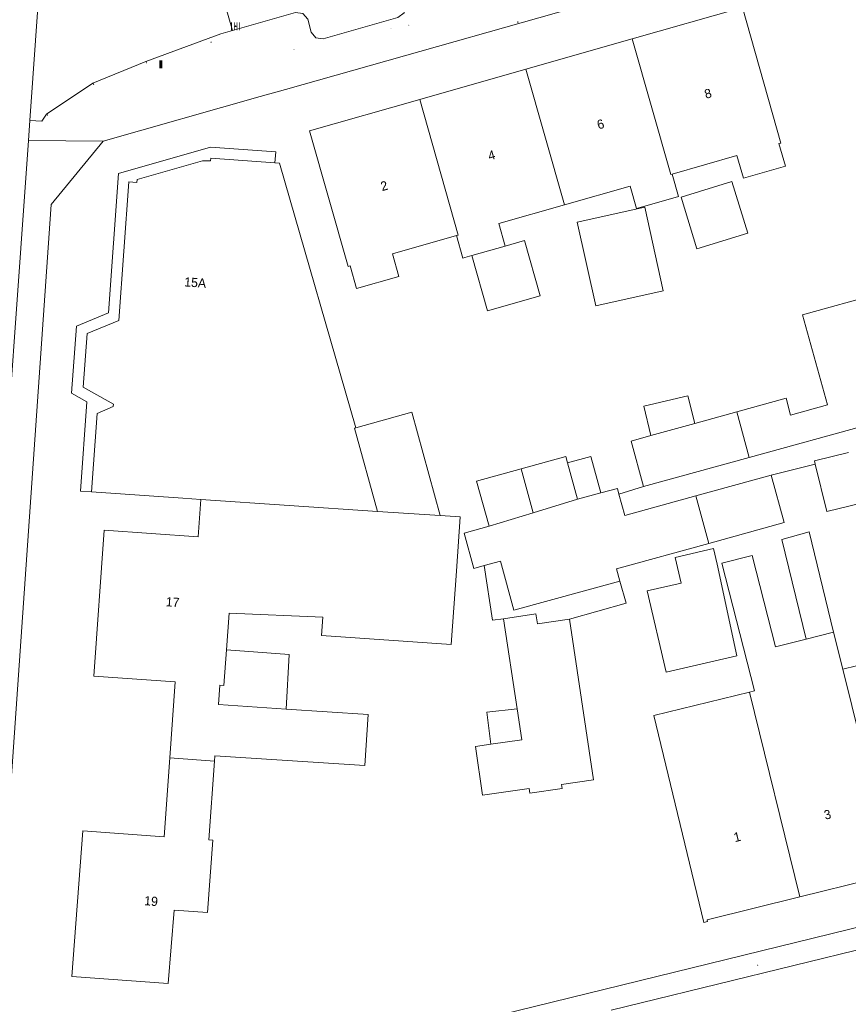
# Model space of a CAD drawing. Header units: metres. Extents: x 197457 to 198138, y 353986 to 354984.
# Tile 111 of 217: x 198030 to 198075, y 354209 to 354262. Entities that reach past the tile are written whole.
import ezdxf
from ezdxf.enums import TextEntityAlignment as Align

# ---------------------------------------------------------------- set-up
doc = ezdxf.new("R2010")
doc.units = ezdxf.units.M
doc.header["$MEASUREMENT"] = 0
for name, color, linetype, lineweight, true_color in [('afsluitpaal', 7, 'Continuous', 0, 0xde7233), ('benzine-   olieput', 7, 'Continuous', 0, 0x104b6e), ('CAI-kast', 7, 'Continuous', 0, 0x104b6e), ('gasput', 7, 'Continuous', 0, 0x104b6e), ('kolk', 7, 'Continuous', 0, 0x104b6e), ('verkeersbordpaal', 7, 'Continuous', 0, 0x104b6e)]:
    doc.layers.add(name, color=color, linetype=linetype, lineweight=lineweight, true_color=true_color)
for name, color, linetype, lineweight in [('bijgebouw', 1, 'Continuous', 13), ('grens individueel parkeervak', 7, 'Continuous', 0), ('Grens maaiveld', 253, 'Continuous', 0), ('grens WOZ object', 7, 'Continuous', 0), ('hoofdgebouw', 1, 'Continuous', 0), ('huisnummerreeks BGT', 7, 'Continuous', 0), ('kant verharding', 7, 'Continuous', 0), ('tussenmuur', 1, 'Continuous', 13), ('tussenmuur bijgebouw (GBKN Zuid)', 1, 'Continuous', 13), ('vlakafsluiter', 1, 'Continuous', 0), ('waterleidingput', 132, 'Continuous', 0)]:
    doc.layers.add(name, color=color, linetype=linetype, lineweight=lineweight)
doc.styles.add('Style-WORKING', font='WORKING.shx')

# ---------------------------------------------------------------- blocks, each defined once
blk = doc.blocks.new('afsluitpaal')
at = {"layer": 'afsluitpaal', "linetype": 'Continuous', "lineweight": 0, "true_color": 0xbd2877}
blk.add_hatch(color=232, dxfattribs=at).paths.add_polyline_path([(0.15, 0.65, 1), (-0.15, 0.65), (-0.15, 0.05), (-0.3, 0.05), (-0.3, -0.1), (0, -0.1, -0.414214), (-0.1, 0, -1), (0.1, 0, -0.414214), (0, -0.1), (0.3, -0.1), (0.3, 0.05), (0.15, 0.05)])
at = {"layer": 'afsluitpaal', "linetype": 'Continuous', "lineweight": 0, "true_color": 0x681648}
blk.add_hatch(color=219, dxfattribs=at).paths.add_polyline_path([(0.1, 0, 1), (-0.1, 0, 1)])
blk = doc.blocks.new('kolk')
at = {"layer": 'kolk', "linetype": 'Continuous', "lineweight": 0, "true_color": 0xbd2877}
for points in [[(-0.49, -0.43), (-0.49, 0), (-0.49, 0.42), (-0.4, 0.42), (-0.4, 0), (-0.4, -0.43)], [(-0.19, -0.43), (-0.19, 0), (-0.19, 0.42), (-0.11, 0.42), (-0.11, 0), (-0.11, -0.43)], [(0.11, -0.43), (0.11, 0), (0.11, 0.42), (0.19, 0.42), (0.19, 0), (0.19, -0.43)], [(0.4, -0.43), (0.4, 0), (0.4, 0.42), (0.49, 0.42), (0.49, 0), (0.49, -0.43)]]:
    blk.add_hatch(color=232, dxfattribs=at).paths.add_polyline_path(points)
at = {"layer": 'kolk', "linetype": 'Continuous', "lineweight": 0, "true_color": 0x681648}
blk.add_hatch(color=219, dxfattribs=at).paths.add_polyline_path([(0.1, 0, 1), (-0.1, 0, 1)])
blk = doc.blocks.new('kast')
at = {"layer": 'CAI-kast', "linetype": 'Continuous', "lineweight": 0, "true_color": 0xbd2877}
h = blk.add_hatch(color=232, dxfattribs=at)
edge = h.paths.add_edge_path()
edge.add_arc((0, 0), 0.1, 0, 360)
edge.add_line((0, -0.1), (0.34, -0.1))
edge.add_line((0.34, -0.1), (0.34, 0.47))
edge.add_line((0.34, 0.47), (-0.34, 0.47))
edge.add_line((-0.34, 0.47), (-0.34, -0.1))
edge.add_line((-0.34, -0.1), (0, -0.1))
edge = h.paths.add_edge_path(flags=16)
edge.add_arc((-0.2, 0.31), 0.0607, 0, 360)
at = {"layer": 'CAI-kast', "linetype": 'Continuous', "lineweight": 0, "true_color": 0x681648}
blk.add_hatch(color=219, dxfattribs=at).paths.add_polyline_path([(-0.1, 0, 1), (0.1, 0, 1)])
at = {"layer": 'CAI-kast', "color": 232, "linetype": 'Continuous', "lineweight": 0, "true_color": 0xbd2877, "extrusion": (0, 0, -1)}
blk.add_solid([(-0.34, 0.65), (0.34, 0.65), (-0.34, 0.55), (0.34, 0.55)], dxfattribs=at)
blk = doc.blocks.new('gasput')
at = {"layer": 'gasput', "linetype": 'Continuous', "lineweight": 0, "true_color": 0xbd2877}
h = blk.add_hatch(color=232, dxfattribs=at)
edge = h.paths.add_edge_path()
edge.add_spline(control_points=[(0.44, 0), (0.44, 0.04), (0.43, 0.09), (0.36, 0.2), (0.28, 0.26), (0.09, 0.32), (-0.02, 0.33), (-0.22, 0.29), (-0.31, 0.24), (-0.42, 0.12), (-0.44, 0.06), (-0.44, -0.06), (-0.42, -0.12), (-0.33, -0.22), (-0.28, -0.26), (-0.1, -0.33), (0.04, -0.33), (0.27, -0.27), (0.37, -0.2), (0.43, -0.08), (0.44, -0.04), (0.44, 0)], knot_values=[0, 0, 0, 0, 0.060484, 0.060484, 0.178041, 0.178041, 0.295599, 0.295599, 0.413157, 0.413157, 0.498623, 0.498623, 0.584089, 0.584089, 0.669555, 0.669555, 0.808438, 0.808438, 0.94732, 0.94732, 1, 1, 1, 1], degree=3, periodic=0)
edge = h.paths.add_edge_path(flags=16)
edge.add_ellipse((0, 0), major_axis=(0.392, 0), ratio=0.689655, start_angle=0, end_angle=360)
blk.add_hatch(color=232, dxfattribs=at).paths.add_polyline_path([(0.18, -0.03), (0.09, -0.03, -0.169861), (0.05, -0.08), (0.05, -0.09), (0.11, -0.09, -1), (-0.07, -0.09), (-0.07, -0.07, -0.182676), (-0.1, 0, -0.182676), (-0.07, 0.07), (-0.07, 0.09, -1), (0.11, 0.09), (0.18, 0.09, 1), (-0.14, 0.09), (-0.14, -0.09, 1), (0.18, -0.09)])
at = {"layer": 'gasput', "linetype": 'Continuous', "lineweight": 0, "true_color": 0x681648}
blk.add_hatch(color=219, dxfattribs=at).paths.add_polyline_path([(-0.1, 0, 1), (0.1, 0, 1)])
blk = doc.blocks.new('benzineolieput')
at = {"layer": 'benzine-   olieput', "linetype": 'Continuous', "lineweight": 0, "true_color": 0xbd2877}
h = blk.add_hatch(color=232, dxfattribs=at)
edge = h.paths.add_edge_path()
edge.add_spline(control_points=[(0.44, 0), (0.44, 0.04), (0.43, 0.09), (0.36, 0.2), (0.28, 0.26), (0.09, 0.32), (-0.02, 0.33), (-0.22, 0.29), (-0.31, 0.24), (-0.42, 0.12), (-0.44, 0.06), (-0.44, -0.06), (-0.42, -0.12), (-0.33, -0.22), (-0.28, -0.26), (-0.1, -0.33), (0.04, -0.33), (0.27, -0.27), (0.37, -0.2), (0.43, -0.08), (0.44, -0.04), (0.44, 0)], knot_values=[0, 0, 0, 0, 0.060484, 0.060484, 0.178041, 0.178041, 0.295599, 0.295599, 0.413157, 0.413157, 0.498623, 0.498623, 0.584089, 0.584089, 0.669555, 0.669555, 0.808438, 0.808438, 0.94732, 0.94732, 1, 1, 1, 1], degree=3, periodic=0)
edge = h.paths.add_edge_path(flags=16)
edge.add_ellipse((0, 0), major_axis=(0.392, 0), ratio=0.689655, start_angle=0, end_angle=360)
h = blk.add_hatch(color=232, dxfattribs=at)
h.paths.add_polyline_path([(-0.05, -0.09, -0.572477), (-0.05, 0.09, 0.381612), (-0.15, 0.17), (-0.25, 0.17), (-0.25, -0.18), (-0.15, -0.18, 0.381612)])
h.paths.add_polyline_path([(-0.15, -0.12), (-0.2, -0.12), (-0.2, -0.02), (-0.15, -0.02, -1)], flags=16)
h.paths.add_polyline_path([(-0.15, 0.02), (-0.2, 0.02), (-0.2, 0.12), (-0.15, 0.12, -1)], flags=16)
at = {"layer": 'benzine-   olieput', "linetype": 'Continuous', "lineweight": 0, "true_color": 0x681648}
blk.add_hatch(color=219, dxfattribs=at).paths.add_polyline_path([(0.1, 0, 1), (-0.1, 0, 1)])
at = {"layer": 'benzine-   olieput', "linetype": 'Continuous', "lineweight": 0, "true_color": 0xbd2877}
h = blk.add_hatch(color=232, dxfattribs=at)
h.paths.add_polyline_path([(0.27, -0.08), (0.27, 0.07, 1), (0.07, 0.07), (0.07, 0.07, -0.377964), (0.07, -0.07), (0.07, -0.08, 1)])
h.paths.add_polyline_path([(0.12, -0.08), (0.12, 0.07, -1), (0.23, 0.07), (0.23, -0.08, -1)], flags=16)
blk = doc.blocks.new('waterleidingput')
at = {"layer": 'waterleidingput', "linetype": 'Continuous', "lineweight": 0, "true_color": 0x248bcb}
h = blk.add_hatch(color=142, dxfattribs=at)
edge = h.paths.add_edge_path()
edge.add_spline(control_points=[(0.44, 0), (0.44, 0.04), (0.43, 0.09), (0.36, 0.2), (0.28, 0.26), (0.09, 0.32), (-0.02, 0.33), (-0.22, 0.29), (-0.31, 0.24), (-0.42, 0.12), (-0.44, 0.06), (-0.44, -0.06), (-0.42, -0.12), (-0.33, -0.22), (-0.28, -0.26), (-0.1, -0.33), (0.04, -0.33), (0.27, -0.27), (0.37, -0.2), (0.43, -0.08), (0.44, -0.04), (0.44, 0)], knot_values=[0, 0, 0, 0, 0.060484, 0.060484, 0.178041, 0.178041, 0.295599, 0.295599, 0.413157, 0.413157, 0.498623, 0.498623, 0.584089, 0.584089, 0.669555, 0.669555, 0.808438, 0.808438, 0.94732, 0.94732, 1, 1, 1, 1], degree=3, periodic=0)
edge = h.paths.add_edge_path(flags=16)
edge.add_ellipse((0, 0), major_axis=(0.392, 0), ratio=0.689655, start_angle=0, end_angle=360)
for points in [[(-0.05, -0.09, -0.141608), (-0.09, -0.05), (-0.1, -0.09), (-0.17, 0.18), (-0.22, 0.18), (-0.12, -0.17), (-0.07, -0.17)], [(0.03, 0.18), (-0.02, 0.18), (-0.05, 0.09, -0.269854), (0.05, 0.09)], [(0.23, 0.18), (0.18, 0.18), (0.1, -0.09), (0.09, -0.05, -0.141608), (0.05, -0.09), (0.08, -0.17), (0.13, -0.17)]]:
    blk.add_hatch(color=142, dxfattribs=at).paths.add_polyline_path(points)
at = {"layer": 'waterleidingput', "linetype": 'Continuous', "lineweight": 0, "true_color": 0x104b6e}
blk.add_hatch(color=156, dxfattribs=at).paths.add_polyline_path([(0.1, 0, 1), (-0.1, 0, 1)])
blk = doc.blocks.new('paal')
at = {"layer": 'verkeersbordpaal', "linetype": 'Continuous', "lineweight": 0, "true_color": 0xbd2877}
blk.add_hatch(color=232, dxfattribs=at).paths.add_polyline_path([(0.15, 0.8), (-0.15, 0.8), (-0.15, -0.1), (0, -0.1, -0.414214), (-0.1, 0, -1), (0.1, 0, -0.414214), (0, -0.1), (0.15, -0.1)])
at = {"layer": 'verkeersbordpaal', "linetype": 'Continuous', "lineweight": 0, "true_color": 0x681648}
blk.add_hatch(color=219, dxfattribs=at).paths.add_polyline_path([(-0.1, 0, 1), (0.1, 0, 1)])

msp = doc.modelspace()

# ---------------------------------------------------------------- linework, layer by layer
at = {"layer": 'bijgebouw', "linetype": 'Continuous', "lineweight": 13}
for p, q in [((198068.857, 354241.118), (198066.565, 354240.485)), ((198069.542, 354238.64), (198078.432, 354241.097)), ((198063.78, 354237.048), (198069.542, 354238.64)), ((198066.628, 354236.541), (198070.739, 354237.67)), ((198067.787, 354232.815), (198068.864, 354227.823)), ((198056.88, 354224.933), (198056.135, 354229.844))]:
    msp.add_line(p, q, dxfattribs=at)
at = {"layer": 'bijgebouw', "linetype": 'Continuous', "lineweight": 13, "flags": 128}
for points in [[(198078.432, 354241.097), (198076.644, 354247.569), (198072.446, 354246.409), (198073.803, 354241.498), (198071.797, 354240.944), (198071.544, 354241.861), (198068.857, 354241.118)], [(198048.091, 354240.257), (198051.149, 354241.097), (198052.693, 354235.472)], [(198064.182, 354239.826), (198063.095, 354239.526), (198063.78, 354237.048)], [(198073.139, 354238.264), (198073.095, 354238.445), (198074.954, 354238.899)], [(198059.637, 354238.337), (198059.542, 354238.684), (198057.111, 354238.017)], [(198075.636, 354236.155), (198073.765, 354235.698), (198073.139, 354238.264)], [(198055.357, 354234.887), (198054.68, 354237.349), (198057.111, 354238.017)], [(198070.739, 354237.67), (198071.449, 354235.085), (198067.338, 354233.956)], [(198061.448, 354236.704), (198062.351, 354236.952), (198062.436, 354236.644)], [(198062.436, 354236.644), (198062.756, 354235.478), (198066.628, 354236.541)], [(198055.093, 354232.749), (198054.528, 354232.594), (198054, 354234.514), (198055.357, 354234.887)], [(198067.338, 354233.956), (198062.3, 354232.573), (198062.484, 354231.903)], [(198067.787, 354232.815), (198067.59, 354233.67), (198065.499, 354233.189), (198065.82, 354231.795), (198063.984, 354231.372), (198065.005, 354226.935), (198068.864, 354227.823)], [(198059.314, 354220.823), (198061.041, 354221.079), (198059.745, 354229.826)], [(198055.457, 354223.013), (198054.608, 354222.889), (198054.997, 354220.229), (198057.537, 354220.6)], [(198059.314, 354220.823), (198059.347, 354220.607), (198057.577, 354220.338), (198057.537, 354220.6)]]:
    msp.add_lwpolyline(points, dxfattribs=at)
at = {"layer": 'grens individueel parkeervak', "linetype": 'Continuous', "lineweight": 0, "flags": 128}
msp.add_lwpolyline([(198050.963, 354264.619), (198050.639, 354264.356), (198050.592, 354263.942), (198050.775, 354263.296), (198050.726, 354262.873), (198050.392, 354262.609), (198046.317, 354261.446), (198045.913, 354261.494), (198045.663, 354261.814), (198045.471, 354262.512), (198045.211, 354262.823), (198044.81, 354262.882)], dxfattribs=at)
at = {"layer": 'Grens maaiveld', "linetype": 'Continuous', "lineweight": 0}
msp.add_line((198040.008, 354266.668), (198041.363, 354261.899), dxfattribs=at)
at = {"layer": 'grens WOZ object', "linetype": 'Continuous', "lineweight": 0}
for p, q in [((198065.824, 354252.813), (198068.596, 354253.667)), ((198068.596, 354253.667), (198069.462, 354250.854)), ((198066.69, 354250.001), (198065.824, 354252.813)), ((198063.846, 354252.278), (198060.163, 354251.466)), ((198064.853, 354247.713), (198063.846, 354252.278)), ((198060.163, 354251.466), (198061.171, 354246.9)), ((198069.462, 354250.854), (198066.69, 354250.001)), ((198056.237, 354250.157), (198054.418, 354249.638)), ((198061.171, 354246.9), (198064.853, 354247.713)), ((198066.565, 354240.485), (198064.182, 354239.826)), ((198060.181, 354236.356), (198059.637, 354238.337)), ((198060.181, 354236.356), (198061.448, 354236.704)), ((198059.745, 354229.826), (198057.988, 354229.566)), ((198072.644, 354228.745), (198074.129, 354229.126)), ((198044.287, 354224.929), (198040.603, 354225.174)), ((198057.134, 354223.259), (198056.88, 354224.933)), ((198057.134, 354223.259), (198055.457, 354223.013))]:
    msp.add_line(p, q, dxfattribs=at)
at = {"layer": 'grens WOZ object', "linetype": 'Continuous', "lineweight": 0, "flags": 128}
for points in [[(198043.682, 354254.696), (198043.725, 354255.295), (198040.18, 354255.553), (198035.153, 354254.107), (198034.609, 354246.52), (198032.871, 354245.795), (198032.603, 354242.139), (198033.429, 354241.672), (198033.084, 354236.807), (198033.682, 354236.765)], [(198033.682, 354236.765), (198033.985, 354241.036), (198034.858, 354241.413), (198034.88, 354241.54), (198033.229, 354242.474), (198033.442, 354245.383), (198035.181, 354246.108), (198035.722, 354253.656), (198036.163, 354253.618), (198036.181, 354253.778), (198039.727, 354254.798), (198040.171, 354254.801), (198040.181, 354254.951), (198043.682, 354254.696)], [(198056.237, 354250.157), (198057.281, 354250.455), (198058.14, 354247.445), (198055.276, 354246.629), (198054.418, 354249.638)], [(198064.182, 354239.826), (198063.785, 354241.425), (198066.2, 354241.992), (198066.565, 354240.485)], [(198059.637, 354238.337), (198060.904, 354238.684), (198061.448, 354236.704)], [(198074.129, 354229.126), (198072.801, 354234.591), (198071.311, 354234.164), (198072.644, 354228.745)], [(198062.484, 354231.903), (198056.712, 354230.318), (198055.978, 354232.992), (198055.093, 354232.749)], [(198056.135, 354229.844), (198055.551, 354229.778), (198055.093, 354232.749)], [(198059.745, 354229.826), (198062.832, 354230.689), (198062.484, 354231.903)], [(198056.135, 354229.844), (198057.905, 354230.113), (198057.988, 354229.566)], [(198040.603, 354225.174), (198040.678, 354226.222), (198040.897, 354226.206), (198041.04, 354228.163)], [(198041.04, 354228.163), (198044.452, 354227.893), (198044.287, 354224.929)], [(198055.457, 354223.013), (198055.23, 354224.761), (198056.88, 354224.933)]]:
    msp.add_lwpolyline(points, dxfattribs=at)
at = {"layer": 'hoofdgebouw', "linetype": 'Continuous', "lineweight": 0}
for p, q in [((198063.164, 354261.451), (198057.369, 354259.8)), ((198057.369, 354259.8), (198051.575, 354258.149)), ((198043.682, 354254.696), (198043.931, 354254.678)), ((198048.091, 354240.257), (198043.931, 354254.678)), ((198054.418, 354249.638), (198054.031, 354249.528)), ((198039.64, 354236.346), (198039.495, 354234.318)), ((198041.04, 354228.163), (198041.185, 354230.155)), ((198074.129, 354229.126), (198074.647, 354227.109)), ((198079.731, 354228.361), (198074.647, 354227.109)), ((198069.831, 354225.923), (198069.562, 354225.857)), ((198040.405, 354222.388), (198040.384, 354222.097)), ((198072.301, 354214.688), (198077.384, 354215.946))]:
    msp.add_line(p, q, dxfattribs=at)
at = {"layer": 'hoofdgebouw', "linetype": 'Continuous', "lineweight": 0, "flags": 128}
for points in [[(198063.164, 354261.451), (198069.163, 354263.16), (198071.268, 354255.771), (198071.158, 354255.74), (198071.509, 354254.509), (198069.22, 354253.857), (198068.87, 354255.088), (198065.34, 354254.082)], [(198051.575, 354258.149), (198045.572, 354256.439), (198047.678, 354249.048), (198047.779, 354249.077), (198048.13, 354247.846), (198050.438, 354248.504), (198050.087, 354249.735), (198053.578, 354250.73)], [(198065.34, 354254.082), (198065.691, 354252.851), (198065.62, 354252.831)], [(198059.475, 354252.41), (198063.042, 354253.427), (198063.392, 354252.196), (198065.62, 354252.831)], [(198059.475, 354252.41), (198055.886, 354251.388), (198056.237, 354250.157)], [(198053.578, 354250.73), (198053.929, 354249.499), (198054.031, 354249.528)], [(198039.64, 354236.346), (198038.669, 354236.411), (198033.682, 354236.765)], [(198052.693, 354235.472), (198053.778, 354235.399), (198053.579, 354232.434)], [(198039.495, 354234.318), (198034.379, 354234.67), (198033.811, 354226.72), (198038.237, 354226.418), (198037.946, 354222.263)], [(198069.831, 354225.923), (198068.047, 354232.875), (198069.699, 354233.3), (198070.978, 354228.317), (198072.644, 354228.745)], [(198053.579, 354232.434), (198053.298, 354228.44), (198046.217, 354228.938), (198046.286, 354229.927), (198041.185, 354230.155)], [(198069.562, 354225.857), (198064.33, 354224.568), (198067.065, 354213.295), (198067.258, 354213.343), (198067.251, 354213.438), (198072.301, 354214.688)], [(198040.405, 354222.388), (198048.58, 354221.844), (198048.766, 354224.631), (198044.287, 354224.929)], [(198037.946, 354222.263), (198037.644, 354217.96), (198033.212, 354218.298), (198032.607, 354210.352), (198037.865, 354209.974), (198038.185, 354213.969), (198039.999, 354213.836), (198040.297, 354217.778), (198040.078, 354217.795), (198040.384, 354222.097)]]:
    msp.add_lwpolyline(points, dxfattribs=at)
at = {"layer": 'kant verharding', "linetype": 'Continuous', "lineweight": 0}
for p, q in [((198031.073, 354267.592), (198030.319, 354257.002)), ((198041.363, 354261.899), (198044.81, 354262.882)), ((198041.363, 354261.899), (198040.73, 354261.719)), ((198044.258, 354258.685), (198042.887, 354258.299)), ((198042.887, 354258.299), (198034.321, 354255.87)), ((198030.319, 354257.002), (198030.242, 354255.916)), ((198030.97, 354256.962), (198030.319, 354257.002)), ((198030.242, 354255.916), (198026.761, 354207.073)), ((198070.739, 354237.67), (198073.139, 354238.264)), ((198063.78, 354237.048), (198062.436, 354236.644)), ((198080.171, 354212.967), (198063.644, 354208.913)), ((198063.644, 354208.913), (198062.012, 354208.512))]:
    msp.add_line(p, q, dxfattribs=at)
at = {"layer": 'kant verharding', "linetype": 'Continuous', "lineweight": 0, "flags": 128}
for points in [[(198044.258, 354258.685), (198125.44, 354281.661), (198129.685, 354282.872)], [(198034.321, 354255.87), (198031.486, 354252.425), (198028.36, 354207.681)], [(198091.023, 354216.861), (198041.76, 354204.786), (198035.276, 354203.21)]]:
    msp.add_lwpolyline(points, dxfattribs=at)
at = {"layer": 'tussenmuur', "linetype": 'Continuous', "lineweight": 13}
for p, q in [((198057.369, 354259.8), (198059.475, 354252.41)), ((198039.64, 354236.346), (198049.274, 354235.701)), ((198049.274, 354235.701), (198052.693, 354235.472)), ((198077.384, 354215.946), (198074.647, 354227.109)), ((198072.301, 354214.688), (198069.562, 354225.857)), ((198037.946, 354222.263), (198040.384, 354222.097))]:
    msp.add_line(p, q, dxfattribs=at)
at = {"layer": 'tussenmuur', "linetype": 'Continuous', "lineweight": 13, "flags": 128}
for points in [[(198063.164, 354261.451), (198065.269, 354254.062), (198065.34, 354254.082)], [(198051.575, 354258.149), (198053.68, 354250.759), (198053.578, 354250.73)], [(198049.274, 354235.701), (198048.019, 354240.237), (198048.091, 354240.257)]]:
    msp.add_lwpolyline(points, dxfattribs=at)
at = {"layer": 'tussenmuur bijgebouw (GBKN Zuid)', "linetype": 'Continuous', "lineweight": 13}
for p, q in [((198069.542, 354238.64), (198068.857, 354241.118)), ((198057.111, 354238.017), (198057.769, 354235.622)), ((198057.769, 354235.622), (198060.181, 354236.356)), ((198066.628, 354236.541), (198067.338, 354233.956)), ((198055.357, 354234.887), (198057.769, 354235.622))]:
    msp.add_line(p, q, dxfattribs=at)
at = {"layer": 'vlakafsluiter', "linetype": 'Continuous', "lineweight": 0}
msp.add_line((198034.321, 354255.87), (198030.242, 354255.916), dxfattribs=at)
at = {"layer": 'vlakafsluiter', "linetype": 'Continuous', "lineweight": 0, "flags": 128}
msp.add_lwpolyline([(198030.97, 354256.962), (198031.231, 354257.351), (198033.759, 354259.029), (198036.642, 354260.22), (198040.73, 354261.719)], dxfattribs=at)

# ---------------------------------------------------------------- block references
at = {"layer": 'afsluitpaal', "linetype": 'Continuous', "lineweight": 0, "xscale": 0.1, "yscale": 0.1, "zscale": 0.1}
for p in [(198040.204, 354261.235), (198036.687, 354260.131), (198033.804, 354258.94), (198031.291, 354257.271)]:
    msp.add_blockref('afsluitpaal', p, dxfattribs=at)
at = {"layer": 'benzine-   olieput', "linetype": 'Continuous', "lineweight": 0, "xscale": 0.1, "yscale": 0.1, "zscale": 0.1}
msp.add_blockref('benzineolieput', (198050.972, 354262.198), dxfattribs=at)
at = {"layer": 'CAI-kast', "linetype": 'Continuous', "lineweight": 0, "xscale": 0.1, "yscale": 0.1, "zscale": 0.1}
msp.add_blockref('kast', (198056.927, 354262.329), dxfattribs=at)
at = {"layer": 'gasput', "linetype": 'Continuous', "lineweight": 0, "xscale": 0.1, "yscale": 0.1, "zscale": 0.1}
msp.add_blockref('gasput', (198069.984, 354210.966), dxfattribs=at)
at = {"layer": 'kolk', "linetype": 'Continuous', "lineweight": 0, "xscale": 0.5, "yscale": 0.5}
msp.add_blockref('kolk', (198041.542, 354262.133), dxfattribs=at)
at = {"layer": 'verkeersbordpaal', "linetype": 'Continuous', "lineweight": 0, "xscale": 0.5, "yscale": 0.5}
msp.add_blockref('paal', (198037.464, 354259.886), dxfattribs=at)
at = {"layer": 'waterleidingput', "linetype": 'Continuous', "lineweight": 0, "xscale": 0.1, "yscale": 0.1, "zscale": 0.1}
for p in [(198049.991, 354262.031), (198044.709, 354260.863)]:
    msp.add_blockref('waterleidingput', p, dxfattribs=at)

# ---------------------------------------------------------------- texts
at = {"layer": 'huisnummerreeks BGT', "linetype": 'Continuous', "lineweight": 0, "style": 'Style-WORKING'}
for s, rotation, p in [('8', 15.9, (198067.29, 354258.467)), ('6', 15.9, (198061.434, 354256.799)), ('4', 15.9, (198055.492, 354255.106)), ('2', 15.9, (198049.637, 354253.438)), ('15A', 355.9, (198039.339, 354248.169)), ('17', 355.9, (198038.11, 354230.757)), ('3', 13.9, (198073.803, 354219.181)), ('1', 13.9, (198068.88, 354217.962)), ('19', 355.6, (198036.932, 354214.466))]:
    msp.add_text(s, height=0.5, rotation=rotation, dxfattribs=at).set_placement(p, align=Align.MIDDLE_CENTER)

doc.saveas('drawing.dxf')
